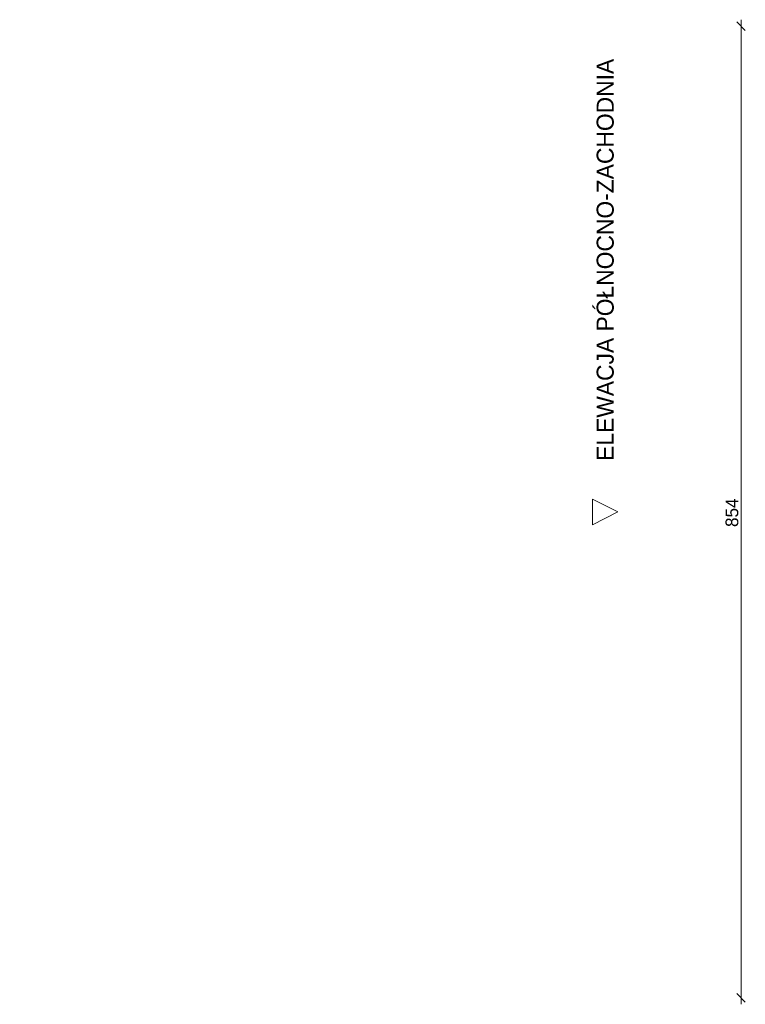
# Model space of a CAD drawing. Header units: millimetres. Extents: x 61880 to 78760, y -3078 to 13188.
# Tile 1 of 4: x 61880 to 68258, y 2480 to 11132. Entities that reach past the tile are written whole.
import ezdxf

# ---------------------------------------------------------------- set-up
doc = ezdxf.new("R2010")
doc.units = ezdxf.units.MM
doc.header["$MEASUREMENT"] = 0
doc.linetypes.add('Wipeout_Contour', pattern=[1000, 0, -1000])
doc.layers.add('0_Nr_pióra__61', color=7, linetype='Continuous', lineweight=13, true_color=0x6a6a6a)
doc.layers.add('inw_wymiarowanie', color=7, linetype='Continuous')
doc.layers.add('inw_wymiarowanie_Nr_pióra__1', color=7, linetype='Continuous', lineweight=13)
doc.styles.add('STYL_AUTOMATYCZNY_2', font='txt')
doc.dimstyles.new('STYL_AUTOMATYCZNY__2', dxfattribs={"dimtxt": 112.5, "dimasz": 71.25, "dimexe": 0.18, "dimexo": 0.0625, "dimgap": 0.09, "dimtad": 1, "dimdec": 0, "dimlfac": 0.1, "dimzin": 0, "dimdsep": 46, "dimtxsty": 'STYL_AUTOMATYCZNY_2', "dimblk": 'ARROWHEAD_6', "dimblk1": 'ARROWHEAD_6', "dimblk2": 'ARROWHEAD_6', "dimcen": 0.09, "dimse1": 1, "dimse2": 1, "dimclrd": 7, "dimclre": 7, "dimclrt": 7, "dimadec": 1, "dimazin": 0, "dimtfac": 1, "dimtdec": 4, "dimtmove": 0, "dimatfit": 3, "dimfxl": 0, "dimtolj": 1, "dimtzin": 0, "dimarcsym": 0})

# ---------------------------------------------------------------- blocks, each defined once
blk = doc.blocks.new('*D33')
at = {"layer": 'inw_wymiarowanie_Nr_pióra__1', "color": 7, "linetype": 'Continuous', "lineweight": 13}
for p, q in [((68257.5, 11038.3), (68182.5, 11113.3)), ((68220, 11075.8), (68220, 11132)), ((68220, 2535.8), (68220, 11075.8)), ((68182.5, 2573.3), (68257.5, 2498.3)), ((68220, 2479.5), (68220, 2535.8))]:
    blk.add_line(p, q, dxfattribs=at)
at = {"layer": 'inw_wymiarowanie_Nr_pióra__1', "color": 7, "lineweight": 13, "insert": (68197.5, 6674), "char_height": 112.5, "attachment_point": 7, "rotation": 90, "style": 'STYL_AUTOMATYCZNY_2'}
blk.add_mtext('\\A1;{\\pql;\\fCentury Gothic|b0|i0|c238|p34;854}', dxfattribs=at)
blk = doc.blocks.new('ARROWHEAD_6')
at = {"color": 0, "linetype": 'Continuous', "lineweight": 0}
for p, q in [((0, 0), (-1, 0)), ((-0.5, -0.5), (0.5, 0.5))]:
    blk.add_line(p, q, dxfattribs=at)
blk = doc.blocks.new('Elewacja_2_4', base_point=(66913.1, 11688.1))
at = {"layer": '0_Nr_pióra__61', "color": 251, "lineweight": 13, "true_color": 0x6a6a6a, "insert": (67103, 10788.2), "char_height": 150, "attachment_point": 9, "rotation": 90, "style": 'STYL_AUTOMATYCZNY_2'}
blk.add_mtext('\\A1;{\\pqr;\\pt0;\\fCentury Gothic|b0|i0|c238|p34;ELEWACJA PÓŁNOCNO-ZACHODNIA}', dxfattribs=at)
at = {"color": 254, "linetype": 'Wipeout_Contour', "lineweight": 0, "ltscale": 201999.543905}
blk.add_wipeout([(66913.1, 6918.9), (66913.1, 6693.9), (67138.1, 6806.4)], dxfattribs=at)
at = {"layer": '0_Nr_pióra__61', "color": 251, "linetype": 'Continuous', "lineweight": 13, "true_color": 0x6a6a6a, "flags": 128}
blk.add_lwpolyline([(66913.1, 6918.9), (66913.1, 6693.9), (67138.1, 6806.4)], close=True, dxfattribs=at)

msp = doc.modelspace()

# ---------------------------------------------------------------- dimensions: what is measured, and where the dimension line sits
at = {"layer": 'inw_wymiarowanie', "color": 7, "linetype": 'Continuous', "lineweight": 13}
dim = msp.add_linear_dim(base=(68220, 11075.8), p1=(61879.9, 2535.8), p2=(61879.9, 11075.8), angle=90, dimstyle='STYL_AUTOMATYCZNY__2', dxfattribs=at)
dim.commit()
dim.dimension.update_dxf_attribs({"geometry": '*D33', "text_midpoint": (68141.3, 6802.6), "dimtype": 160, "text_rotation": 90})

# ---------------------------------------------------------------- next in the draw order: block references
at = {"color": 151, "lineweight": 13, "true_color": 0x80c2ff}
msp.add_blockref('Elewacja_2_4', (66913.1, 11688.1), dxfattribs=at)

doc.saveas('drawing.dxf')
